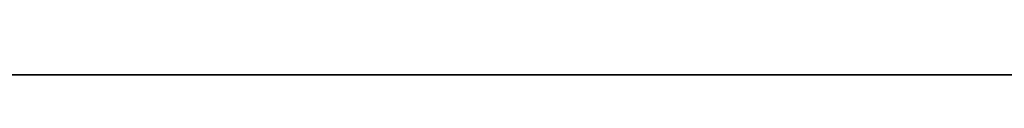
# Model space of a CAD drawing. Header units: millimetres. Extents: x -309 to 8309, y -96 to 57.
# Tile 6 of 95: x -219.404 to -174.116, y -39.3 to -38.3. Entities that reach past the tile are written whole.
import ezdxf

# ---------------------------------------------------------------- set-up
doc = ezdxf.new("R2010")
doc.units = ezdxf.units.MM
doc.layers.add('151', color=7, linetype='Continuous', true_color=0xffffff)

# ---------------------------------------------------------------- blocks, each defined once
blk = doc.blocks.new('UG_SURFACE_007')
at = {"layer": '151', "color": 252, "linetype": 'Continuous', "lineweight": 35}
for points in [[(-122, 0, 2017), (-309, 0, 2017), (-309, -39.3, 2017), (-122, -39.3, 2017)], [(-309, -37.3), (-122, -37.3), (-122, -39.3, 2), (-309, -39.3, 2)], [(-309, -39.3, 2), (-122, -39.3, 2), (-122, -39.3, 2017), (-309, -39.3, 2017)]]:
    blk.add_3dface(points, dxfattribs=at)

msp = doc.modelspace()

# ---------------------------------------------------------------- linework, layer by layer
at = {"layer": '151', "color": 252, "linetype": 'Continuous', "lineweight": 35}
for p, q in [((-309, -39.3, 2017), (-122, -39.3, 2017)), ((-309, -39.3, 2), (-122, -39.3, 2))]:
    msp.add_line(p, q, dxfattribs=at)

# ---------------------------------------------------------------- block references
msp.add_blockref('UG_SURFACE_007', (0, 0), dxfattribs=at)

doc.saveas('drawing.dxf')
